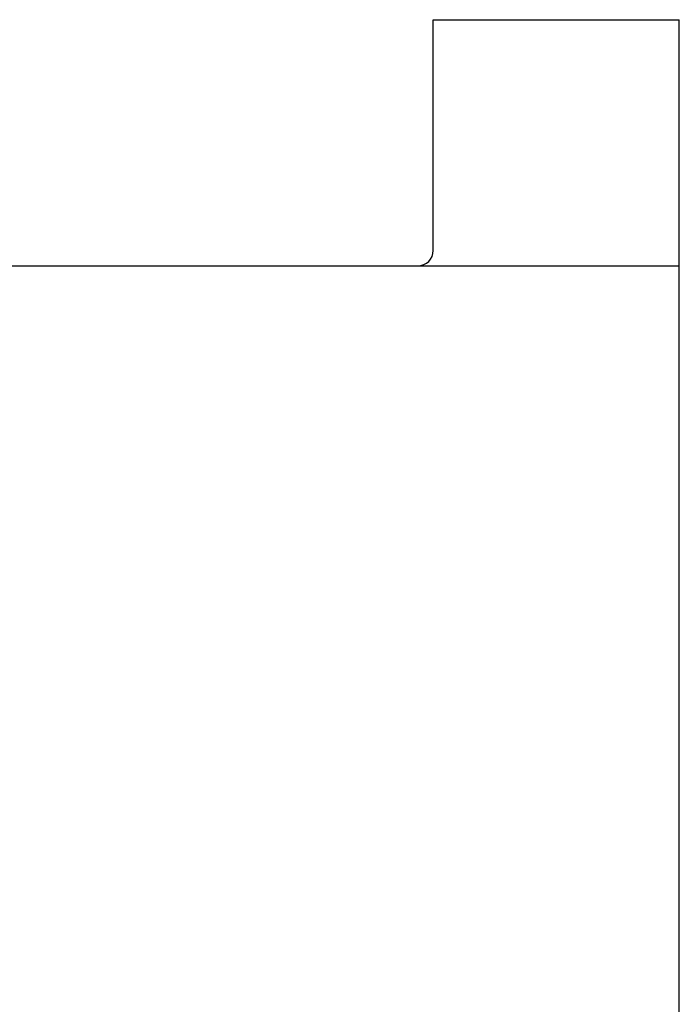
# Model space of a CAD drawing. Header units: inches. Extents: x 1694 to 2505, y -239 to -56.
# Tile 91 of 256: x 1787.52 to 1792.88, y -148.6 to -140.6. Entities that reach past the tile are written whole.
import ezdxf

# ---------------------------------------------------------------- set-up
doc = ezdxf.new("R2010")
doc.units = ezdxf.units.IN
doc.header["$LTSCALE"] = 0.5
doc.header["$MEASUREMENT"] = 0
doc.layers.add('SID-M-S', color=105, linetype='Continuous')

msp = doc.modelspace()

# ---------------------------------------------------------------- linework, layer by layer
at = {"layer": 'SID-M-S'}
for p, q in [((1790.88474, -142.4741), (1790.88474, -140.5991)), ((1790.88474, -140.5991), (1792.88474, -140.5991)), ((1792.88474, -168.5991), (1792.88474, -140.5991)), ((1784.88474, -142.5991), (1792.88474, -142.5991))]:
    msp.add_line(p, q, dxfattribs=at)
msp.add_arc((1790.75974, -142.4741), 0.125, 270, 0, dxfattribs=at)

doc.saveas('drawing.dxf')
